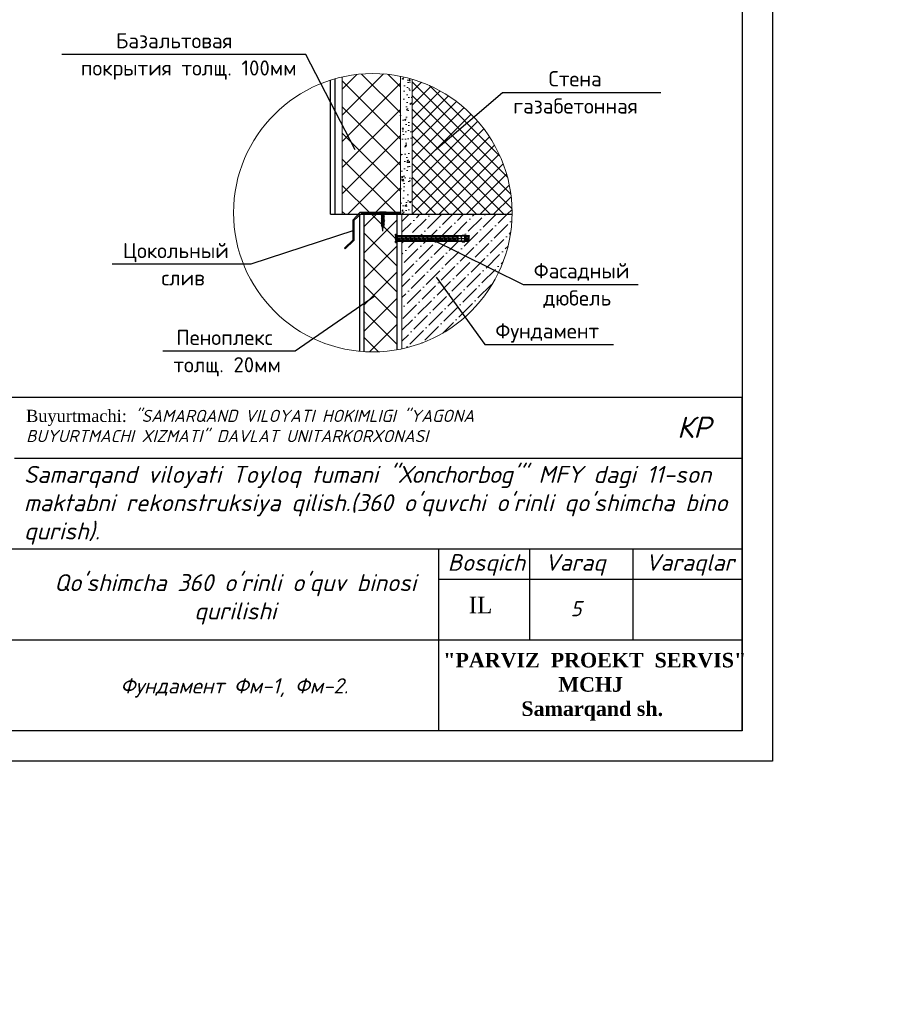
# Model space of a CAD drawing. Header units: millimetres. Extents: x 363306 to 7757304, y 1022887 to 1207196.
# Tile 26 of 256: x 545294 to 559581, y 1054967 to 1071209. Entities that reach past the tile are written whole.
import ezdxf

# ---------------------------------------------------------------- set-up
doc = ezdxf.new("R2010")
doc.units = ezdxf.units.MM
doc.layers.add('.', color=7, linetype='Continuous', lineweight=15)
doc.layers.add('надпись 0.18', color=160, linetype='Continuous', lineweight=18)
for name, color, linetype in [('O3SAD', 1, 'Continuous'), ('PDF _0', 7, 'Continuous'), ('PDF _Building', 5, 'Continuous'), ('PDF _Композит', 1, 'Continuous'), ('PDF _Тонкие дополнительные_GR', 7, 'Continuous')]:
    doc.layers.add(name, color=color, linetype=linetype)
doc.styles.add('iso', font='isocpeur.TTF')
doc.styles.get("Standard").update_dxf_attribs({"font": 'isocpeui.ttf'})
doc.styles.add('WMF-Times New Roman0', font='times.ttf')
doc.styles.add('WMF-Times New Roman2', font='times.ttf')
doc.styles.add('ńňčëü1', font='isocpeui.ttf', dxfattribs={"height": 350})

# ---------------------------------------------------------------- blocks, each defined once
blk = doc.blocks.new('ШТ')
at = {"lineweight": 30}
for p, q in [((198634, 713448, 0), (180134, 713448, 0)), ((198634, 707948, 0), (198634, 713448, 0)), ((198634, 713448, 0), (198634, 707948, 0)), ((186634, 712448, 0), (198634, 712448, 0)), ((180134, 710948, 0), (198634, 710948, 0)), ((193634, 707948, 0), (193634, 710948, 0)), ((195134, 709448, 0), (195134, 710948, 0)), ((196834, 709448, 0), (196834, 710948, 0)), ((193634, 710448, 0), (198634, 710448, 0)), ((180134, 709448, 0), (198634, 709448, 0))]:
    blk.add_line(p, q, dxfattribs=at)
at = {"style": 'ńňčëü1'}
blk.add_text('КР', height=350, dxfattribs=at).set_placement((197559, 712781, 0))
for s, insert, char_height, width, attachment_point, style in [('Buyurtmachi:{\\fISOCPEUR|b0|i1|c204|p34; "SAMARQAND VILOYATI HOKIMLIGI "YAGONA\\fISOCPEUR|b0|i1|c0|p34; \\fISOCPEUR|b0|i1|c204|p34;BUYURTMACHI XIZMATI"\\fISOCPEUR|b0|i1|c0|p34; \\fISOCPEUR|b0|i1|c204|p34;DAVLAT UNITARKORXONASI}', (186827, 712977, 21081), 200, 8030.18, 4, 'WMF-Times New Roman0'), ('{\\fISOCPEUR|b0|i1|c204|p34;Samarqand viloyati Toyloq tumani "Хоnсhоrbоg\'" МFY dagi 11-son maktabni rekonstruksiya qilish.(360 o\'quvchi o\'rinli qo\'shimcha bino qurish).}', (186791, 711669, 0), 280, 12020.43, 4, 'iso'), ('{\\fISOCPEUR|b0|i1|c204|p34;Bosqich}', (193778, 710863, 0), 274.07, 1251.4, 1, 'iso'), ('{\\fISOCPEUR|b0|i1|c204|p34;Varaq}', (195379, 710863, 0), 274.07, 1251.4, 1, 'iso'), ('{\\fISOCPEUR|b0|i1|c204|p34;Varaqlar}', (197039, 710863, 0), 274.07, 1251.4, 1, 'iso'), ("\\pt2436.8176;{\\fISOCPEUR|b0|i1|c0|p34;Qo'shimcha 360 o'rinli o'quv binosi qurilishi}", (190274, 710533, 0), 280, 5963.16, 2, 'WMF-Times New Roman0'), ('\\pi563.17678,t3443.17678;{\\fTimes New Roman|b1|i0|c204|p18;\\C1;"PARVIZ  PROEKT  SERVIS"\\P\\pi2460.72013,tz;\\C0;MCHJ\\P\\pi1851.00915;Samarqand sh.\\C256; }', (193141, 709234, 0), 240, 5957.74, 1, 'WMF-Times New Roman0')]:
    blk.add_mtext(s, dxfattribs=dict(insert=insert, char_height=char_height, width=width, attachment_point=attachment_point, style=style))
at = {"insert": (194124, 710161, 0), "char_height": 274.07, "width": 1251.4, "attachment_point": 1}
blk.add_mtext('{\\fTimes New Roman|b0|i0|c204|p18;IL}', dxfattribs=at)

msp = doc.modelspace()

# ---------------------------------------------------------------- hatches: boundary and pattern name
at = {"layer": '.', "lineweight": 0, "true_color": 0xf7f281}
h = msp.add_hatch(dxfattribs=at)
h.set_pattern_fill('ANSI37', color=51, scale=96)
h.set_pattern_definition([(45, (124586.08, -4259613.94), (-215.526147, 215.526147), []), (135, (124586.08, -4259613.94), (-215.526147, -215.526147), [])])
edge = h.paths.add_edge_path()
edge.add_arc((551116.046, 1068025.089), 2295.423, 78.5249515, 102.6668895)
edge.add_line((550612.701, 1070264.644), (550612.701, 1067999.751))
edge.add_line((550612.701, 1067999.751), (551572.701, 1067999.751))
edge.add_line((551572.701, 1067999.751), (551572.701, 1070274.629))
at = {"layer": '.', "lineweight": 0, "transparency": 33554687}
h = msp.add_hatch(dxfattribs=at)
h.set_pattern_fill('AR-CONC', color=256, scale=1.44)
h.set_pattern_definition([(50, (-4042449.54, -4057883.75), (262.3459234, -22.952283), [27.432, -301.752]), (355, (-4042449.54, -4057883.75), (-50.750527, 275.121857), [21.9456, -241.402441]), (100.4514447, (-4042427.68, -4057885.67), (211.595396, 252.169563), [23.313613, -256.449952]), (46.1842, (-4042449.54, -4057810.6), (390.353819, -60.540952), [41.148, -452.628]), (96.6355576, (-4042417, -4057815.65), (341.861953, 356.29362), [34.970433, -384.675276]), (351.184151, (-4042449.54, -4057810.6), (341.861953, 356.29362), [32.918353, -362.102014]), (21, (-4042412.97, -4057828.9), (218.3247234, -147.2618854), [27.432, -301.752]), (326, (-4042412.97, -4057828.9), (88.994921, 265.230671), [21.9456, -241.4016]), (71.451445, (-4042394.77, -4057841.16), (307.319644, 117.968787), [23.313613, -256.44951]), (37.5, (-4042449.54, -4057883.75), (4.4475887, 121.759256), [0, -238.47552, 0, -245.0592, 0, -242.316]), (7.5, (-4042449.54, -4057883.75), (96.220314, 144.2600277), [0, -139.72032, 0, -232.98912, 0, -92.3544]), (327.5, (-4042531.11, -4057883.75), (195.250457, -8.2493913), [0, -91.44, 0, -285.2928, 0, -378.5616]), (317.5, (-4042567.68, -4057883.75), (213.306021, 36.614147), [0, -118.872, 0, -189.46368, 0, -268.8336])])
edge = h.paths.add_edge_path()
edge.add_arc((551116.046, 1068025.089), 2295.423, 73.5854005, 78.5249515)
edge.add_line((551572.701, 1070274.629), (551572.701, 1067999.751))
edge.add_line((551572.701, 1067999.751), (551764.701, 1067999.751))
edge.add_line((551764.701, 1067999.751), (551764.701, 1070226.955))
at = {"layer": '.', "lineweight": 0}
h = msp.add_hatch(dxfattribs=at)
h.set_pattern_fill('ANSI37', color=256, scale=50)
h.set_pattern_definition([(45, (-31086.62, -747387.6), (-112.253202, 112.253202), []), (135, (-31086.62, -747387.6), (-112.253202, -112.253202), [])])
edge = h.paths.add_edge_path()
edge.add_arc((551116.046, 1068025.089), 2295.423, 359.3675476, 433.5854005)
edge.add_line((551764.701, 1070226.955), (551764.701, 1067999.751))
edge.add_line((551764.701, 1067999.751), (553411.329, 1067999.751))
h = msp.add_hatch(dxfattribs=at)
h.set_pattern_fill('ANSI37', color=256, scale=96)
h.set_pattern_definition([(45, (124610.08, -4268253.94), (-215.526147, 215.526147), []), (135, (124610.08, -4268253.94), (-215.526147, -215.526147), [])])
edge = h.paths.add_edge_path()
edge.add_arc((551116.046, 1068025.089), 2295.423, 265.0980479, 280.1332994)
edge.add_line((551519.901, 1065765.472), (551519.901, 1067999.751))
edge.add_line((551519.901, 1067999.751), (550975.294, 1067999.751))
edge.add_line((550975.294, 1067999.751), (550975.294, 1065738.062))
at = {"layer": '.', "lineweight": 0, "transparency": 33554687}
h = msp.add_hatch(dxfattribs=at)
h.set_pattern_fill('ANSI36', color=256, scale=40)
h.set_pattern_definition([(45, (459183.49, 183410.55), (67.351921, 246.957043), [317.5, -63.5, 0, -63.5])])
h.paths.add_polyline_path([(553411.329, 1067999.751), (551596.701, 1067999.751), (551596.701, 1067648.928), (552587.639, 1067648.928), (552634.415, 1067648.928), (552704.58, 1067648.928), (552704.58, 1067637.234), (552704.58, 1067555.375), (552634.415, 1067555.375), (552634.415, 1067543.681), (552587.639, 1067543.681), (552575.945, 1067555.375), (551596.701, 1067555.375), (551596.701, 1065780.554, 0.350589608)])
at = {"layer": 'PDF _Тонкие дополнительные_GR', "transparency": 33554559}
for points in [[(551617.028, 1067602.152), (551605.334, 1067613.846), (551593.64, 1067625.54), (551581.946, 1067613.846), (551570.251, 1067602.152), (551581.946, 1067590.458), (551593.64, 1067578.764), (551605.334, 1067590.458)], [(551687.193, 1067602.152), (551675.498, 1067613.846), (551663.804, 1067625.54), (551652.11, 1067613.846), (551640.416, 1067602.152), (551652.11, 1067590.458), (551663.804, 1067578.764), (551675.498, 1067590.458)], [(551757.357, 1067602.152), (551745.663, 1067613.846), (551733.969, 1067625.54), (551722.275, 1067613.846), (551710.581, 1067602.152), (551722.275, 1067590.458), (551733.969, 1067578.764), (551745.663, 1067590.458)], [(551827.522, 1067602.152), (551815.828, 1067613.846), (551804.134, 1067625.54), (551792.439, 1067613.846), (551780.745, 1067602.152), (551792.439, 1067590.458), (551804.134, 1067578.764), (551815.828, 1067590.458)], [(551897.686, 1067602.152), (551885.992, 1067613.846), (551874.298, 1067625.54), (551862.604, 1067613.846), (551850.91, 1067602.152), (551862.604, 1067590.458), (551874.298, 1067578.764), (551885.992, 1067590.458)], [(551967.851, 1067602.152), (551956.157, 1067613.846), (551944.463, 1067625.54), (551932.769, 1067613.846), (551921.075, 1067602.152), (551932.769, 1067590.458), (551944.463, 1067578.764), (551956.157, 1067590.458)], [(552038.016, 1067602.152), (552026.322, 1067613.846), (552014.628, 1067625.54), (552002.933, 1067613.846), (551991.239, 1067602.152), (552002.933, 1067590.458), (552014.628, 1067578.764), (552026.322, 1067590.458)], [(552108.18, 1067602.152), (552096.486, 1067613.846), (552084.792, 1067625.54), (552073.098, 1067613.846), (552061.404, 1067602.152), (552073.098, 1067590.458), (552084.792, 1067578.764), (552096.486, 1067590.458)], [(552178.345, 1067602.152), (552166.651, 1067613.846), (552154.957, 1067625.54), (552143.263, 1067613.846), (552131.569, 1067602.152), (552143.263, 1067590.458), (552154.957, 1067578.764), (552166.651, 1067590.458)], [(552248.51, 1067602.152), (552236.816, 1067613.846), (552225.121, 1067625.54), (552213.427, 1067613.846), (552201.733, 1067602.152), (552213.427, 1067590.458), (552225.121, 1067578.764), (552236.816, 1067590.458)], [(552318.674, 1067602.152), (552306.98, 1067613.846), (552295.286, 1067625.54), (552283.592, 1067613.846), (552271.898, 1067602.152), (552283.592, 1067590.458), (552295.286, 1067578.764), (552306.98, 1067590.458)], [(552388.839, 1067602.152), (552377.145, 1067613.846), (552365.451, 1067625.54), (552353.757, 1067613.846), (552342.062, 1067602.152), (552353.757, 1067590.458), (552365.451, 1067578.764), (552377.145, 1067590.458)], [(552459.004, 1067602.152), (552447.309, 1067613.846), (552435.615, 1067625.54), (552423.921, 1067613.846), (552412.227, 1067602.152), (552423.921, 1067590.458), (552435.615, 1067578.764), (552447.309, 1067590.458)], [(552529.168, 1067602.152), (552517.474, 1067613.846), (552505.78, 1067625.54), (552494.086, 1067613.846), (552482.392, 1067602.152), (552494.086, 1067590.458), (552505.78, 1067578.764), (552517.474, 1067590.458)], [(552599.333, 1067602.152), (552587.639, 1067613.846), (552575.945, 1067625.54), (552564.25, 1067613.846), (552552.556, 1067602.152), (552564.25, 1067590.458), (552575.945, 1067578.764), (552587.639, 1067590.458)], [(552669.497, 1067602.152), (552657.803, 1067613.846), (552646.109, 1067625.54), (552634.415, 1067613.846), (552622.721, 1067602.152), (552634.415, 1067590.458), (552646.109, 1067578.764), (552657.803, 1067590.458)]]:
    msp.add_hatch(color=256, dxfattribs=at).paths.add_polyline_path(points)

# ---------------------------------------------------------------- linework, layer by layer
at = {"color": 18, "lineweight": 0, "true_color": 0x000000}
for p, q in [((550612.701, 1067999.751), (550612.701, 1070264.644)), ((551572.701, 1067999.751), (551572.701, 1070274.629)), ((551764.701, 1067999.751), (551764.701, 1070226.955))]:
    msp.add_line(p, q, dxfattribs=at)
at = {"color": 5, "lineweight": 30}
msp.add_line((550420.701, 1067999.751), (550420.701, 1070212.658), dxfattribs=at)
at = {"color": 18, "lineweight": 30, "true_color": 0x000000}
for p, q in [((550497.501, 1067999.751), (550497.501, 1070235.602)), ((550420.701, 1067999.751), (553411.329, 1067999.751))]:
    msp.add_line(p, q, dxfattribs=at)
at = {"color": 219, "lineweight": 30, "true_color": 0x642165}
msp.add_line((550898.494, 1067999.751), (550898.494, 1065745.951), dxfattribs=at)
at = {"lineweight": 30}
msp.add_lwpolyline([(517706.348, 1088178.072), (557206.348, 1088178.072), (557206.348, 1059478.072), (517706.348, 1059478.072)], close=True, dxfattribs=at)
at = {"lineweight": 25}
for points in [[(550010.334, 1070638.008), (545991.395, 1070638.008)], [(550825.949, 1069065.03), (550010.334, 1070638.008)], [(552147.581, 1069065.03), (553255.243, 1070010.513)], [(553255.243, 1070010.513), (555863.387, 1070010.513)], [(550801.039, 1067730.787), (549102.095, 1067175.817)], [(552061.404, 1067602.152), (553593.747, 1066842.997)], [(549102.095, 1067175.817), (546819.497, 1067175.817)], [(552160.962, 1066963.582), (552961.825, 1065851.097)], [(553593.747, 1066842.997), (555489.959, 1066842.997)], [(551147.594, 1066648.575), (549834.825, 1065742.626)], [(552961.825, 1065851.097), (555082.848, 1065851.097)], [(549834.825, 1065742.626), (547653.954, 1065742.626)]]:
    msp.add_lwpolyline(points, dxfattribs=at)
at = {"color": 219, "lineweight": 30, "true_color": 0x642165}
msp.add_lwpolyline([(550975.294, 1065738.062), (550975.294, 1067999.751)], dxfattribs=at)
at = {"color": 244, "lineweight": 30, "true_color": 0x991b1e}
msp.add_lwpolyline([(551519.901, 1065765.472), (551519.901, 1067999.751)], dxfattribs=at)
at = {"color": 18, "lineweight": 0, "true_color": 0x000000}
for points in [[(551596.701, 1067999.751), (551596.701, 1065780.554)], [(553411.329, 1067999.751), (551596.701, 1067999.751)], [(551596.701, 1065780.554), (551596.701, 1067999.751)]]:
    msp.add_lwpolyline(points, dxfattribs=at)
msp.add_circle((551116.046, 1068025.089), 2295.423, dxfattribs=at)
at = {"layer": 'O3SAD', "color": 1}
msp.add_lwpolyline([(515706.348, 1088678.072), (557706.348, 1088678.072), (557706.348, 1058978.072), (515706.348, 1058978.072)], close=True, dxfattribs=at)
at = {"layer": 'PDF _0', "color": 7, "lineweight": 30}
msp.add_lwpolyline([(551572.701, 1068011.446), (550929.674, 1068011.446), (550801.039, 1067894.505), (550801.039, 1067567.07), (550660.71, 1067426.74), (550649.016, 1067438.434), (550789.345, 1067578.764), (550789.345, 1067906.199), (550906.286, 1068034.834), (551572.701, 1068034.834)], close=True, dxfattribs=at)
at = {"layer": 'PDF _Building', "lineweight": 25}
for points in [[(551333.657, 1068034.834), (551228.41, 1068034.834), (551263.492, 1068011.446), (551298.575, 1068011.446)], [(551263.492, 1067941.281), (551298.575, 1067952.975)], [(551263.492, 1067859.422), (551298.575, 1067871.116)], [(551263.492, 1067836.034), (551298.575, 1067847.728)]]:
    msp.add_lwpolyline(points, close=True, dxfattribs=at)
for points in [[(551263.492, 1067988.057), (551251.798, 1067988.057), (551263.492, 1067976.363), (551263.492, 1067964.669), (551263.492, 1067941.281), (551263.492, 1067929.587)], [(551310.269, 1067988.057), (551251.798, 1067988.057)], [(551310.269, 1067976.363), (551251.798, 1067964.669)], [(551251.798, 1067964.669), (551263.492, 1067964.669), (551251.798, 1067964.669)], [(551263.492, 1068011.446), (551263.492, 1067988.057), (551298.575, 1067999.751), (551310.269, 1067988.057), (551298.575, 1067988.057), (551298.575, 1067976.363)], [(551298.575, 1067988.057), (551263.492, 1067976.363)], [(551298.575, 1067964.669), (551263.492, 1067964.669), (551298.575, 1067976.363), (551310.269, 1067976.363), (551298.575, 1067964.669), (551298.575, 1067952.975), (551298.575, 1067929.587), (551298.575, 1067917.893)], [(551298.575, 1068011.446), (551298.575, 1067999.751)], [(551310.269, 1067952.975), (551251.798, 1067941.281)], [(551251.798, 1067941.281), (551263.492, 1067941.281), (551251.798, 1067941.281)], [(551263.492, 1067917.893), (551298.575, 1067929.587), (551263.492, 1067929.587), (551251.798, 1067917.893), (551263.492, 1067917.893), (551263.492, 1067906.199), (551298.575, 1067917.893), (551310.269, 1067906.199), (551298.575, 1067906.199), (551298.575, 1067894.505)], [(551310.269, 1067929.587), (551251.798, 1067917.893)], [(551263.492, 1067906.199), (551251.798, 1067894.505), (551263.492, 1067894.505), (551263.492, 1067882.81), (551298.575, 1067894.505), (551310.269, 1067894.505), (551298.575, 1067882.81), (551298.575, 1067871.116), (551298.575, 1067847.728), (551298.575, 1067836.034)], [(551310.269, 1067906.199), (551251.798, 1067894.505)], [(551310.269, 1067894.505), (551251.798, 1067882.81)], [(551263.492, 1067882.81), (551251.798, 1067882.81), (551263.492, 1067871.116), (551263.492, 1067859.422), (551263.492, 1067836.034), (551263.492, 1067824.34), (551298.575, 1067836.034), (551310.269, 1067824.34), (551298.575, 1067824.34), (551298.575, 1067812.646)], [(551310.269, 1067871.116), (551251.798, 1067859.422)], [(551251.798, 1067859.422), (551263.492, 1067859.422), (551251.798, 1067859.422)], [(551310.269, 1067847.728), (551251.798, 1067836.034)], [(551251.798, 1067836.034), (551263.492, 1067836.034), (551251.798, 1067836.034)], [(551263.492, 1067824.34), (551251.798, 1067812.646), (551263.492, 1067812.646), (551263.492, 1067800.952), (551275.187, 1067754.175), (551298.575, 1067800.952), (551263.492, 1067800.952), (551298.575, 1067800.952), (551298.575, 1067812.646), (551263.492, 1067800.952)], [(551310.269, 1067824.34), (551251.798, 1067812.646)], [(551298.575, 1067906.199), (551263.492, 1067894.505)], [(551298.575, 1067882.81), (551263.492, 1067871.116)], [(551298.575, 1067824.34), (551263.492, 1067812.646)], [(551310.269, 1067952.975), (551298.575, 1067952.975), (551310.269, 1067952.975)], [(551310.269, 1067929.587), (551298.575, 1067929.587), (551310.269, 1067929.587)], [(551310.269, 1067871.116), (551298.575, 1067871.116), (551310.269, 1067871.116)], [(551310.269, 1067847.728), (551298.575, 1067847.728), (551310.269, 1067847.728)]]:
    msp.add_lwpolyline(points, dxfattribs=at)
at = {"layer": 'PDF _Композит', "lineweight": 25}
for points in [[(551275.187, 1068023.14), (551275.187, 1067952.975)], [(551275.187, 1067941.281), (551275.187, 1067871.116)], [(551275.187, 1067859.422), (551275.187, 1067789.258)], [(551275.187, 1067777.563), (551275.187, 1067719.093)]]:
    msp.add_lwpolyline(points, dxfattribs=at)
at = {"layer": 'PDF _Тонкие дополнительные_GR', "lineweight": 25}
for points in [[(552634.415, 1067648.928), (552704.58, 1067648.928), (552704.58, 1067637.234), (551523.475, 1067637.234), (551488.393, 1067672.317), (551500.087, 1067672.317), (551523.475, 1067648.928), (552587.639, 1067648.928)], [(551488.393, 1067648.928), (551488.393, 1067672.317)], [(551500.087, 1067613.846), (551500.087, 1067660.622), (551500.087, 1067613.846)], [(551523.475, 1067637.234), (551535.169, 1067648.928)], [(551546.863, 1067637.234), (551558.557, 1067648.928)], [(551570.251, 1067637.234), (551581.946, 1067648.928)], [(551593.64, 1067637.234), (551593.64, 1067648.928)], [(551617.028, 1067637.234), (551617.028, 1067648.928)], [(551640.416, 1067637.234), (551640.416, 1067648.928)], [(551652.11, 1067637.234), (551663.804, 1067648.928)], [(551675.498, 1067637.234), (551687.193, 1067648.928)], [(551698.887, 1067637.234), (551710.581, 1067648.928)], [(551722.275, 1067637.234), (551722.275, 1067648.928)], [(551745.663, 1067637.234), (551745.663, 1067648.928)], [(551757.357, 1067637.234), (551769.051, 1067648.928)], [(551780.745, 1067637.234), (551792.439, 1067648.928)], [(551804.134, 1067637.234), (551815.828, 1067648.928)], [(551827.522, 1067637.234), (551827.522, 1067648.928)], [(551850.91, 1067637.234), (551850.91, 1067648.928)], [(551874.298, 1067637.234), (551874.298, 1067648.928)], [(551885.992, 1067637.234), (551897.686, 1067648.928)], [(551909.381, 1067637.234), (551921.075, 1067648.928)], [(551932.769, 1067637.234), (551944.463, 1067648.928)], [(551956.157, 1067637.234), (551956.157, 1067648.928)], [(551979.545, 1067637.234), (551979.545, 1067648.928)], [(552002.933, 1067637.234), (552002.933, 1067648.928)], [(552014.628, 1067637.234), (552026.322, 1067648.928)], [(552038.016, 1067637.234), (552049.71, 1067648.928)], [(552061.404, 1067637.234), (552073.098, 1067648.928)], [(552084.792, 1067637.234), (552084.792, 1067648.928)], [(552108.18, 1067637.234), (552108.18, 1067648.928)], [(552131.569, 1067637.234), (552131.569, 1067648.928)], [(552143.263, 1067637.234), (552154.957, 1067648.928)], [(552166.651, 1067637.234), (552178.345, 1067648.928)], [(552190.039, 1067637.234), (552201.733, 1067648.928)], [(552213.427, 1067637.234), (552213.427, 1067648.928)], [(552236.816, 1067637.234), (552236.816, 1067648.928)], [(552248.51, 1067637.234), (552260.204, 1067648.928)], [(552271.898, 1067637.234), (552283.592, 1067648.928)], [(552295.286, 1067637.234), (552306.98, 1067648.928)], [(552318.674, 1067637.234), (552318.674, 1067648.928)], [(552342.062, 1067637.234), (552342.062, 1067648.928)], [(552365.451, 1067637.234), (552365.451, 1067648.928)], [(552377.145, 1067637.234), (552388.839, 1067648.928)], [(552400.533, 1067637.234), (552412.227, 1067648.928)], [(552423.921, 1067637.234), (552435.615, 1067648.928)], [(552447.309, 1067637.234), (552447.309, 1067648.928)], [(552470.698, 1067637.234), (552470.698, 1067648.928)], [(552494.086, 1067637.234), (552494.086, 1067648.928)], [(552505.78, 1067637.234), (552517.474, 1067648.928)], [(552529.168, 1067637.234), (552540.862, 1067648.928)], [(552552.556, 1067637.234), (552564.25, 1067648.928)], [(552564.25, 1067555.375), (552575.945, 1067555.375), (552575.945, 1067637.234), (552575.945, 1067648.928)], [(552634.415, 1067555.375), (552704.58, 1067555.375), (551523.475, 1067555.375), (551488.393, 1067531.987), (551500.087, 1067531.987), (551523.475, 1067555.375), (552587.639, 1067555.375)], [(551488.393, 1067531.987), (551488.393, 1067555.375)], [(551500.087, 1067543.681), (551500.087, 1067590.458), (551500.087, 1067543.681)], [(552517.474, 1067625.54), (551523.475, 1067625.54), (552517.474, 1067625.54)], [(551523.475, 1067578.764), (552517.474, 1067578.764)], [(551523.475, 1067567.07), (552517.474, 1067567.07)], [(551581.946, 1067555.375), (551593.64, 1067555.375)], [(551605.334, 1067602.152), (551640.416, 1067602.152)], [(551605.334, 1067555.375), (551617.028, 1067555.375)], [(551628.722, 1067555.375), (551640.416, 1067555.375)], [(551675.498, 1067602.152), (551710.581, 1067602.152)], [(551710.581, 1067555.375), (551722.275, 1067555.375)], [(551733.969, 1067555.375), (551745.663, 1067555.375)], [(551745.663, 1067602.152), (551780.745, 1067602.152)], [(551757.357, 1067555.375), (551769.051, 1067555.375)], [(551815.828, 1067602.152), (551850.91, 1067602.152)], [(551839.216, 1067555.375), (551850.91, 1067555.375)], [(551862.604, 1067555.375), (551874.298, 1067555.375)], [(551885.992, 1067602.152), (551921.075, 1067602.152)], [(551885.992, 1067555.375), (551897.686, 1067555.375)], [(551944.463, 1067555.375), (551956.157, 1067555.375)], [(551956.157, 1067602.152), (551991.239, 1067602.152)], [(551967.851, 1067555.375), (551979.545, 1067555.375)], [(551991.239, 1067555.375), (552002.933, 1067555.375)], [(552026.322, 1067602.152), (552061.404, 1067602.152)], [(552073.098, 1067555.375), (552084.792, 1067555.375)], [(552096.486, 1067602.152), (552131.569, 1067602.152)], [(552096.486, 1067555.375), (552108.18, 1067555.375)], [(552119.874, 1067555.375), (552131.569, 1067555.375)], [(552166.651, 1067602.152), (552201.733, 1067602.152)], [(552201.733, 1067555.375), (552213.427, 1067555.375)], [(552225.121, 1067555.375), (552236.816, 1067555.375)], [(552236.816, 1067602.152), (552271.898, 1067602.152)], [(552248.51, 1067555.375), (552260.204, 1067555.375)], [(552306.98, 1067602.152), (552342.062, 1067602.152)], [(552330.368, 1067555.375), (552342.062, 1067555.375)], [(552353.757, 1067555.375), (552365.451, 1067555.375)], [(552377.145, 1067602.152), (552412.227, 1067602.152)], [(552377.145, 1067555.375), (552388.839, 1067555.375)], [(552435.615, 1067555.375), (552447.309, 1067555.375)], [(552447.309, 1067602.152), (552482.392, 1067602.152)], [(552459.004, 1067555.375), (552470.698, 1067555.375)], [(552482.392, 1067555.375), (552494.086, 1067555.375)], [(552517.474, 1067602.152), (552552.556, 1067602.152)], [(552587.639, 1067602.152), (552622.721, 1067602.152)], [(552634.415, 1067567.07), (552692.886, 1067567.07), (552704.58, 1067578.764), (552704.58, 1067625.54), (552692.886, 1067625.54), (552634.415, 1067625.54), (552704.58, 1067625.54)], [(552634.415, 1067578.764), (552704.58, 1067578.764)], [(552657.803, 1067602.152), (552704.58, 1067602.152)], [(552692.886, 1067567.07), (552692.886, 1067625.54)], [(552704.58, 1067555.375), (552704.58, 1067637.234)]]:
    msp.add_lwpolyline(points, dxfattribs=at)
for points in [[(551500.087, 1067543.681), (551523.475, 1067567.07), (551523.475, 1067625.54), (551500.087, 1067660.622, 0.108304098), (551488.747, 1067616.862)], [(551502.6, 1067553.64, -0.108278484), (551488.393, 1067602.152), (551523.475, 1067602.152), (551570.251, 1067602.152)]]:
    msp.add_lwpolyline(points, format="xyb", dxfattribs=at)
for points in [[(552575.945, 1067637.234), (552517.474, 1067637.234), (552517.474, 1067567.07), (552575.945, 1067555.375), (552587.639, 1067543.681), (552634.415, 1067543.681), (552634.415, 1067648.928), (552587.639, 1067648.928)], [(551488.393, 1067613.846), (551488.393, 1067590.458), (551511.781, 1067590.458), (551511.781, 1067613.846)]]:
    msp.add_lwpolyline(points, close=True, dxfattribs=at)

# ---------------------------------------------------------------- block references
at = {"color": 1, "lineweight": 30}
for p in [(268572.74, 351529.892, 0), (313572.74, 351529.892, 0), (358572.74, 351529.892, 0)]:
    msp.add_blockref('ШТ', p, dxfattribs=at)

# ---------------------------------------------------------------- texts
at = {"lineweight": 25, "char_height": 250, "attachment_point": 1}
for s, insert, width in [('\\fISOCPEUR|b0|i0|c0|p34;\\W1.0000000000;\\T1.0000000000;\\o\\lБазальтовая ', (546880.599, 1070988.008), 2162.5), ('{\\fISOCPEUR|b0|i0|c204|p34; покрытия толщ. 100мм}', (546141.395, 1070538.008), 3675), ('\\fISOCPEUR|b0|i0|c0|p34;\\W1.0000000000;\\T1.0000000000;\\o\\lСтена ', (554014.808, 1070360.513), 1050), ('\\fISOCPEUR|b0|i0|c0|p34;\\W1.0000000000;\\T1.0000000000;\\o\\lгазабетонная', (553430.243, 1069910.513), 2312.5), ('\\fISOCPEUR|b0|i0|c0|p34;\\W1.0000000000;\\T1.0000000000;\\o\\lЦокольный ', (546994.497, 1067525.817), 1750), ('\\fISOCPEUR|b0|i0|c0|p34;\\W1.0000000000;\\T1.0000000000;\\o\\lФасадный', (553768.747, 1067192.997), 1625), ('\\fISOCPEUR|b0|i0|c0|p34;\\W1.0000000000;\\T1.0000000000;\\o\\l слив', (547471.391, 1067075.817), 925), ('\\fISOCPEUR|b0|i0|c0|p34;\\W1.0000000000;\\T1.0000000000;\\o\\lдюбель ', (553926.039, 1066742.997), 1187.5), ('\\fISOCPEUR|b0|i0|c0|p34;\\W1.0000000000;\\T1.0000000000;\\o\\lФундамент', (553136.825, 1066201.097), 1850), ('\\fISOCPEUR|b0|i0|c0|p34;\\W1.0000000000;\\T1.0000000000;\\o\\lПеноплекс ', (547876.207, 1066092.626), 1675), ('{\\fISOCPEUR|b0|i0|c204|p34;толщ. 20мм}', (547828.954, 1065642.626), 1900)]:
    msp.add_mtext(s, dxfattribs=dict(at, insert=insert, width=width))
at = {"insert": (554465.749, 1061493.495), "char_height": 250, "width": 903.38305, "attachment_point": 5}
msp.add_mtext('\\A1;5', dxfattribs=at)
at = {"color": 18, "lineweight": 0, "true_color": 0x000000, "insert": (546600.951, 1060345.325), "char_height": 250, "width": 4435.22146, "attachment_point": 1}
msp.add_mtext('\\pi352.0875;Фундамент Фм-1, Фм-2.', dxfattribs=at)
at = {"layer": 'надпись 0.18', "ltscale": 100, "char_height": 250, "width": 18701.18103, "attachment_point": 1, "style": 'WMF-Times New Roman2'}
for s, insert in [('{\\fISOCPEUR|b0|i1|c204|p34;\\C256;\\c0;            Примечание:\\P\\pi-572.7275,l572.7275,t572.7275,859.7325,954.545;1.^IДанный лист читать совместно с листами К\\fISOCPEUR|b0|i1|c0|p34;p\\fISOCPEUR|b0|i1|c204|p34;-\\fISOCPEUR|b0|i1|c0|p34;5-6\\fISOCPEUR|b0|i1|c204|p34;.   \\P2.^IДля фундаментов бетон кл. В15\\P3.^IЗа  отм  0,000  принято  отметка  чистого пола  1 этажа, что соответствует  абсолютной отм. \\fISOCPEUR|b0|i1|c0|p34;\\C1;00\\fISOCPEUR|b0|i1|c204|p34;.\\fISOCPEUR|b0|i1|c0|p34;00\\fISOCPEUR|b0|i1|c204|p34;\\C256;\\c0;    \\P4.^IФундаменты выполнить из бетона класса B15 (М200)\\P5.^IДля  обеспечения 50мм  слоя  бетона   арматуру фундаментной  ленты укладывать  на  кубики-фиксаторы,  изготовленные из цементно-песчаного раствора  М100 размерами 40х40х50мм.  \\P\\pi-750,l1000,t1000;\\fISOCPEUR|b0|i1|c0|p34;6.^I\\fISOCPEUR|b0|i1|c204|p34;Щебёночная подготовка толщ. 100 мм\\P\\pi0,l0,tz;\\fISOCPEUR|b0|i1|c0|p34;\\C7; \\fISOCPEUR|b0|i1|c204|p34;7.   Фундаменты выполнить из г\\C256;\\c0;оризонтальная\\C7; \\C256;\\c0;гидроизоляция из цементно-песчаного}', (473517.709, 1063631.532)), ('{\\fISOCPEUR|b0|i1|c204|p34;\\C256;\\c0;            Примечание:\\P\\pi-572.7275,l572.7275,t500,859.7325,954.545;1.^IДанный лист читать совместно с листами К\\fISOCPEUR|b0|i1|c0|p34;p\\fISOCPEUR|b0|i1|c204|p34;-\\fISOCPEUR|b0|i1|c0|p34;5-6\\fISOCPEUR|b0|i1|c204|p34;.   \\P2.^IДля фундаментов бетон кл. В15\\P3.^IЗа  отм  0,000  принято  отметка  чистого пола  1 этажа, что соответствует  абсолютной отм. \\fISOCPEUR|b0|i1|c0|p34;\\C1;000\\fISOCPEUR|b0|i1|c204|p34;.\\fISOCPEUR|b0|i1|c0|p34;00\\fISOCPEUR|b0|i1|c204|p34;\\C256;\\c0;  \\P4.^IФундаменты выполнить из бетона класса B15 (М200)\\P5.^IДля  обеспечения 50мм  слоя  бетона   арматуру фундаментной  ленты укладывать  на  кубики-фиксаторы,  изготовленные из цементно-песчаного раствора  М100 размерами 40х40х50мм.  \\P\\pi-1000,l1000,t500;\\fISOCPEUR|b0|i1|c0|p34;6.^I\\fISOCPEUR|b0|i1|c204|p34;Щебёночная подготовка толщ. 100 мм\\P\\pi-572.7275,l572.7275,t500,859.7325,954.545;\\C7;7.^IФундаменты выполнить из г\\C256;\\c0;оризонтальная\\C7; \\C256;\\c0;гидроизоляция из цементно-песчаного}', (518309.714, 1063475.586))]:
    msp.add_mtext(s, dxfattribs=dict(at, insert=insert))

doc.saveas('drawing.dxf')
